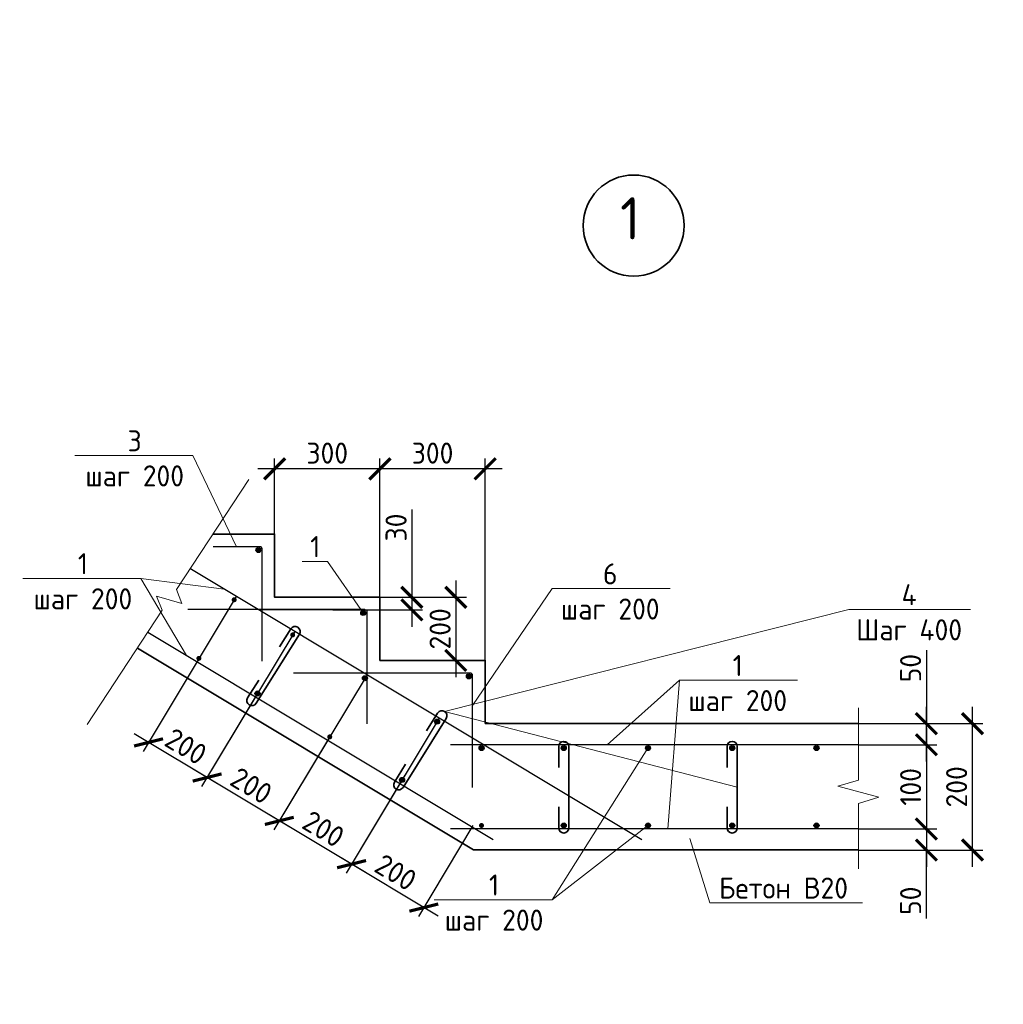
# Model space of a CAD drawing. Header units: millimetres. Extents: x 130535 to 1380046, y -231620 to 121434.
# Tile 54 of 135: x 511167 to 522843, y 7764 to 19450. Entities that reach past the tile are written whole.
import ezdxf
from ezdxf import colors
from ezdxf.entities.mleader import LeaderData, LeaderLine
from ezdxf.math import Vec2, Vec3

# ---------------------------------------------------------------- set-up
doc = ezdxf.new("R2010")
doc.units = ezdxf.units.MM
doc.linetypes.add('ACAD_ISO02W100', pattern=[15, 12, -3])
doc.layers.get('DEFPOINTS').update_dxf_attribs({"lineweight": 0})
for name, color, linetype, lineweight in [('!PIARENA-KR-ADDITIONAL TEXT_ВЫНОСКИ', 7, 'Continuous', 13), ('Основная 0.35', 7, 'Continuous', 35), ('Основная 0.6', 7, 'Continuous', 60), ('РАЗМЕРЫ', 7, 'Continuous', 9), ('Символы 0.20', 7, 'Continuous', 20), ('Текст 3.50', 7, 'Continuous', 35), ('Тонкая 0.20', 7, 'Continuous', 20)]:
    doc.layers.add(name, color=color, linetype=linetype, lineweight=lineweight)
doc.layers.add('пунктир', color=7, linetype='ACAD_ISO02W100')
doc.styles.add('!Main', font='isocpeui.ttf')
doc.styles.add('250', font='times.ttf')
doc.styles.add('GOST-2.304_Type-B', font='GOST_Common.ttf')
doc.styles.add('ГОСТ', font='isocpeur.TTF')
doc.dimstyles.new('1-2', dxfattribs={"dimtxt": 250, "dimasz": 150, "dimexe": 200, "dimexo": 0, "dimgap": 20, "dimtad": 1, "dimlfac": 0.5, "dimrnd": 1, "dimtxsty": '250', "dimblk": 'OBLIQUE', "dimcen": 100, "dimdle": 50, "dimclrd": 256, "dimclre": 256, "dimclrt": 256, "dimaunit": 1, "dimazin": 0, "dimtfac": 1, "dimtmove": 1, "dimatfit": 2, "dimfxl": 200, "dimlwd": 15, "dimlwe": 13, "dimarcsym": 0})
doc.dimstyles.new('СПДС', dxfattribs={"dimscale": 100, "dimtxt": 2.5, "dimasz": 2.5, "dimexe": 1.25, "dimexo": 0, "dimtad": 1, "dimdec": 0, "dimtxsty": 'GOST-2.304_Type-B', "dimblk": 'ARCHTICK', "dimcen": 2.5, "dimdle": 2, "dimadec": 0, "dimazin": 2, "dimtfac": 0.75, "dimtdec": 0, "dimtmove": 1, "dimatfit": 3, "dimfxl": 1, "dimtolj": 1, "dimarcsym": 1})

# ---------------------------------------------------------------- blocks, each defined once
blk = doc.blocks.new('_ArchTick')
at = {"color": 0, "linetype": 'ByBlock', "const_width": 0.15}
blk.add_lwpolyline([(-0.5, -0.5), (0.5, 0.5)], dxfattribs=at)
blk = doc.blocks.new('*D228')
at = {"layer": 'DEFPOINTS', "color": 0, "linetype": 'Continuous', "lineweight": 0, "transparency": 16777216}
for p in [(515443, 12595), (515443, 11845), (516344, 11845)]:
    blk.add_point(p, dxfattribs=at)
at = {"layer": 'РАЗМЕРЫ', "color": 0, "linetype": 'Continuous', "lineweight": -2, "transparency": 16777216}
for p, q in [((516344, 12795), (516344, 11645)), ((515443, 12595), (516469, 12595)), ((515443, 11845), (516469, 11845))]:
    blk.add_line(p, q, dxfattribs=at)
at = {"layer": 'РАЗМЕРЫ', "color": 0, "linetype": 'Continuous', "lineweight": -2, "transparency": 16777216, "xscale": 250, "yscale": 250, "zscale": 250}
for p, rotation in [((516344, 12595), 90), ((516344, 11845), 270)]:
    blk.add_blockref('_ArchTick', p, dxfattribs=dict(at, rotation=rotation))
at = {"layer": 'РАЗМЕРЫ', "color": 0, "linetype": 'Continuous', "lineweight": 0, "transparency": 16777216, "insert": (516157, 12220), "char_height": 250, "attachment_point": 5, "rotation": 90, "style": 'GOST-2.304_Type-B'}
blk.add_mtext('\\A1;200', dxfattribs=at)
blk = doc.blocks.new('*D229')
at = {"layer": 'DEFPOINTS', "color": 0, "linetype": 'Continuous', "lineweight": 0, "transparency": 16777216}
for p in [(515443, 14119), (515443, 12595), (516693, 11845)]:
    blk.add_point(p, dxfattribs=at)
at = {"layer": 'РАЗМЕРЫ', "color": 0, "linetype": 'Continuous', "lineweight": -2, "transparency": 16777216}
for p, q in [((515443, 12595), (515443, 14244)), ((516693, 11845), (516693, 14244)), ((516893, 14119), (515243, 14119))]:
    blk.add_line(p, q, dxfattribs=at)
at = {"layer": 'РАЗМЕРЫ', "color": 0, "linetype": 'Continuous', "lineweight": -2, "transparency": 16777216, "xscale": 250, "yscale": 250, "zscale": 250, "rotation": 180}
blk.add_blockref('_ArchTick', (515443, 14119), dxfattribs=at)
at = {"layer": 'РАЗМЕРЫ', "color": 0, "linetype": 'Continuous', "lineweight": -2, "transparency": 16777216, "xscale": 250, "yscale": 250, "zscale": 250}
blk.add_blockref('_ArchTick', (516693, 14119), dxfattribs=at)
at = {"layer": 'РАЗМЕРЫ', "color": 0, "linetype": 'Continuous', "lineweight": 0, "transparency": 16777216, "insert": (516068, 14306), "char_height": 250, "attachment_point": 5, "style": 'GOST-2.304_Type-B'}
blk.add_mtext('\\A1;300', dxfattribs=at)
blk = doc.blocks.new('*D230')
at = {"layer": 'DEFPOINTS', "color": 0, "linetype": 'Continuous', "lineweight": 0, "transparency": 16777216}
for p in [(514193, 14119), (514193, 13345), (515443, 12545)]:
    blk.add_point(p, dxfattribs=at)
at = {"layer": 'РАЗМЕРЫ', "color": 0, "linetype": 'Continuous', "lineweight": -2, "transparency": 16777216}
for p, q in [((514193, 13345), (514193, 14244)), ((515443, 12545), (515443, 14244)), ((515643, 14119), (513993, 14119))]:
    blk.add_line(p, q, dxfattribs=at)
at = {"layer": 'РАЗМЕРЫ', "color": 0, "linetype": 'Continuous', "lineweight": -2, "transparency": 16777216, "xscale": 250, "yscale": 250, "zscale": 250, "rotation": 180}
blk.add_blockref('_ArchTick', (514193, 14119), dxfattribs=at)
at = {"layer": 'РАЗМЕРЫ', "color": 0, "linetype": 'Continuous', "lineweight": -2, "transparency": 16777216, "xscale": 250, "yscale": 250, "zscale": 250}
blk.add_blockref('_ArchTick', (515443, 14119), dxfattribs=at)
at = {"layer": 'РАЗМЕРЫ', "color": 0, "linetype": 'Continuous', "lineweight": 0, "transparency": 16777216, "insert": (514818, 14306), "char_height": 250, "attachment_point": 5, "style": 'GOST-2.304_Type-B'}
blk.add_mtext('\\A1;300', dxfattribs=at)
blk = doc.blocks.new('*D231')
at = {"layer": 'DEFPOINTS', "color": 0, "linetype": 'Continuous', "lineweight": 0, "transparency": 16777216}
for p in [(521197, 11095), (522477, 11095), (521197, 9595)]:
    blk.add_point(p, dxfattribs=at)
at = {"layer": 'РАЗМЕРЫ', "color": 0, "linetype": 'Continuous', "lineweight": -2, "transparency": 16777216}
for p, q in [((522477, 9395), (522477, 11295)), ((521197, 11095), (522602, 11095)), ((521197, 9595), (522602, 9595))]:
    blk.add_line(p, q, dxfattribs=at)
at = {"layer": 'РАЗМЕРЫ', "color": 0, "linetype": 'Continuous', "lineweight": -2, "transparency": 16777216, "xscale": 250, "yscale": 250, "zscale": 250}
for p, rotation in [((522477, 11095), 90), ((522477, 9595), 270)]:
    blk.add_blockref('_ArchTick', p, dxfattribs=dict(at, rotation=rotation))
at = {"layer": 'РАЗМЕРЫ', "color": 0, "linetype": 'Continuous', "lineweight": 0, "transparency": 16777216, "insert": (522289, 10345), "char_height": 250, "attachment_point": 5, "rotation": 90, "style": 'GOST-2.304_Type-B'}
blk.add_mtext('\\A1;200', dxfattribs=at)
blk = doc.blocks.new('_Oblique')
at = {"layer": 'пунктир', "color": 0, "lineweight": -2}
blk.add_line((-0.5, -0.5), (0.5, 0.5), dxfattribs=at)
blk = doc.blocks.new('*D232')
at = {"layer": 'DEFPOINTS', "color": 0, "linetype": 'Continuous', "lineweight": 0, "transparency": 16777216}
for p in [(513976, 11430), (514833, 10915), (513392, 10456)]:
    blk.add_point(p, dxfattribs=at)
at = {"layer": 'РАЗМЕРЫ', "color": 0, "linetype": 'Continuous', "lineweight": -2, "transparency": 16777216}
for p, q in [((513976, 11430), (513327, 10348)), ((514833, 10915), (514185, 9834)), ((514421, 9838), (513220, 10558))]:
    blk.add_line(p, q, dxfattribs=at)
at = {"layer": 'РАЗМЕРЫ', "color": 0, "linetype": 'Continuous', "lineweight": -2, "transparency": 16777216, "xscale": 250, "yscale": 250, "zscale": 250}
for p, rotation in [((513392, 10456), 149.0362434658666), ((514249, 9941), 329.0362434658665)]:
    blk.add_blockref('_ArchTick', p, dxfattribs=dict(at, rotation=rotation))
at = {"layer": 'РАЗМЕРЫ', "color": 0, "linetype": 'Continuous', "lineweight": 0, "transparency": 16777216, "insert": (513917, 10359), "char_height": 250, "attachment_point": 5, "rotation": 329.0362, "style": 'GOST-2.304_Type-B'}
blk.add_mtext('\\A1;200', dxfattribs=at)
blk = doc.blocks.new('*D233')
at = {"layer": 'DEFPOINTS', "color": 0, "linetype": 'Continuous', "lineweight": 0, "transparency": 16777216}
for p in [(513738, 12606), (514432, 12190), (512697, 10872)]:
    blk.add_point(p, dxfattribs=at)
at = {"layer": 'РАЗМЕРЫ', "color": 0, "linetype": 'Continuous', "lineweight": -2, "transparency": 16777216}
for p, q in [((513738, 12606), (512633, 10765)), ((514432, 12190), (513327, 10348)), ((513563, 10353), (512525, 10975))]:
    blk.add_line(p, q, dxfattribs=at)
at = {"layer": 'РАЗМЕРЫ', "color": 0, "linetype": 'Continuous', "lineweight": -2, "transparency": 16777216, "xscale": 250, "yscale": 250, "zscale": 250}
for p, rotation in [((512697, 10872), 149.0362434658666), ((513392, 10456), 329.0362434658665)]:
    blk.add_blockref('_ArchTick', p, dxfattribs=dict(at, rotation=rotation))
at = {"layer": 'РАЗМЕРЫ', "color": 0, "linetype": 'Continuous', "lineweight": 0, "transparency": 16777216, "insert": (513141, 10825), "char_height": 250, "attachment_point": 5, "rotation": 329.0362, "style": 'GOST-2.304_Type-B'}
blk.add_mtext('\\A1;200', dxfattribs=at)
blk = doc.blocks.new('*D234')
at = {"layer": 'DEFPOINTS', "color": 0, "linetype": 'Continuous', "lineweight": 0, "transparency": 16777216}
for p in [(521122, 9845), (521122, 9595), (521930, 9595)]:
    blk.add_point(p, dxfattribs=at)
at = {"layer": 'РАЗМЕРЫ', "color": 0, "linetype": 'Continuous', "lineweight": -2, "transparency": 16777216}
for p, q in [((521930, 10045), (521930, 9395)), ((521122, 9845), (522055, 9845)), ((521122, 9595), (522055, 9595)), ((521930, 8781), (521930, 9595))]:
    blk.add_line(p, q, dxfattribs=at)
at = {"layer": 'РАЗМЕРЫ', "color": 0, "linetype": 'Continuous', "lineweight": -2, "transparency": 16777216, "xscale": 250, "yscale": 250, "zscale": 250}
for p, rotation in [((521930, 9845), 90), ((521930, 9595), 270)]:
    blk.add_blockref('_ArchTick', p, dxfattribs=dict(at, rotation=rotation))
at = {"layer": 'РАЗМЕРЫ', "color": 0, "linetype": 'Continuous', "lineweight": 0, "transparency": 16777216, "insert": (521743, 8993), "char_height": 250, "attachment_point": 5, "rotation": 90, "style": 'GOST-2.304_Type-B'}
blk.add_mtext('\\A1;50', dxfattribs=at)
blk = doc.blocks.new('*D235')
at = {"layer": 'DEFPOINTS', "color": 0, "linetype": 'Continuous', "lineweight": 0, "transparency": 16777216}
for p in [(521122, 11095), (521930, 11095), (521122, 10845)]:
    blk.add_point(p, dxfattribs=at)
at = {"layer": 'РАЗМЕРЫ', "color": 0, "linetype": 'Continuous', "lineweight": -2, "transparency": 16777216}
for p, q in [((521930, 11966), (521930, 11095)), ((521930, 10645), (521930, 11295)), ((521122, 11095), (522055, 11095)), ((521122, 10845), (522055, 10845))]:
    blk.add_line(p, q, dxfattribs=at)
at = {"layer": 'РАЗМЕРЫ', "color": 0, "linetype": 'Continuous', "lineweight": -2, "transparency": 16777216, "xscale": 250, "yscale": 250, "zscale": 250}
for p, rotation in [((521930, 11095), 90), ((521930, 10845), 270)]:
    blk.add_blockref('_ArchTick', p, dxfattribs=dict(at, rotation=rotation))
at = {"layer": 'РАЗМЕРЫ', "color": 0, "linetype": 'Continuous', "lineweight": 0, "transparency": 16777216, "insert": (521743, 11754), "char_height": 250, "attachment_point": 5, "rotation": 90, "style": 'GOST-2.304_Type-B'}
blk.add_mtext('\\A1;50', dxfattribs=at)
blk = doc.blocks.new('*D236')
at = {"layer": 'DEFPOINTS', "color": 0, "linetype": 'Continuous', "lineweight": 0, "transparency": 16777216}
for p in [(515290, 11675), (516147, 11161), (514249, 9941)]:
    blk.add_point(p, dxfattribs=at)
at = {"layer": 'РАЗМЕРЫ', "color": 0, "linetype": 'Continuous', "lineweight": -2, "transparency": 16777216}
for p, q in [((515290, 11675), (514185, 9834)), ((516147, 11161), (515042, 9319)), ((515278, 9324), (514078, 10044))]:
    blk.add_line(p, q, dxfattribs=at)
at = {"layer": 'РАЗМЕРЫ', "color": 0, "linetype": 'Continuous', "lineweight": -2, "transparency": 16777216, "xscale": 250, "yscale": 250, "zscale": 250}
for p, rotation in [((514249, 9941), 149.0362434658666), ((515107, 9427), 329.0362434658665)]:
    blk.add_blockref('_ArchTick', p, dxfattribs=dict(at, rotation=rotation))
at = {"layer": 'РАЗМЕРЫ', "color": 0, "linetype": 'Continuous', "lineweight": 0, "transparency": 16777216, "insert": (514774, 9845), "char_height": 250, "attachment_point": 5, "rotation": 329.0362, "style": 'GOST-2.304_Type-B'}
blk.add_mtext('\\A1;200', dxfattribs=at)
blk = doc.blocks.new('*D237')
at = {"layer": 'DEFPOINTS', "color": 0, "linetype": 'Continuous', "lineweight": 0, "transparency": 16777216}
for p in [(515740, 10483), (516548, 9886), (515107, 9427)]:
    blk.add_point(p, dxfattribs=at)
at = {"layer": 'РАЗМЕРЫ', "color": 0, "linetype": 'Continuous', "lineweight": -2, "transparency": 16777216}
for p, q in [((515740, 10483), (515042, 9319)), ((516548, 9886), (515900, 8805)), ((516135, 8809), (514935, 9529))]:
    blk.add_line(p, q, dxfattribs=at)
at = {"layer": 'РАЗМЕРЫ', "color": 0, "linetype": 'Continuous', "lineweight": -2, "transparency": 16777216, "xscale": 250, "yscale": 250, "zscale": 250}
for p, rotation in [((515107, 9427), 149.0362434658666), ((515964, 8912), 329.0362434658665)]:
    blk.add_blockref('_ArchTick', p, dxfattribs=dict(at, rotation=rotation))
at = {"layer": 'РАЗМЕРЫ', "color": 0, "linetype": 'Continuous', "lineweight": 0, "transparency": 16777216, "insert": (515632, 9330), "char_height": 250, "attachment_point": 5, "rotation": 329.0362, "style": 'GOST-2.304_Type-B'}
blk.add_mtext('\\A1;200', dxfattribs=at)
blk = doc.blocks.new('*D238')
at = {"layer": 'DEFPOINTS', "color": 0, "linetype": 'Continuous', "lineweight": 0, "transparency": 16777216}
for p in [(521370, 10845), (521370, 9845), (521930, 9845)]:
    blk.add_point(p, dxfattribs=at)
at = {"layer": 'РАЗМЕРЫ', "color": 0, "linetype": 'Continuous', "lineweight": -2, "transparency": 16777216}
for p, q in [((521930, 11045), (521930, 9645)), ((521370, 10845), (522055, 10845)), ((521370, 9845), (522055, 9845))]:
    blk.add_line(p, q, dxfattribs=at)
at = {"layer": 'РАЗМЕРЫ', "color": 0, "linetype": 'Continuous', "lineweight": -2, "transparency": 16777216, "xscale": 250, "yscale": 250, "zscale": 250}
for p, rotation in [((521930, 10845), 90), ((521930, 9845), 270)]:
    blk.add_blockref('_ArchTick', p, dxfattribs=dict(at, rotation=rotation))
at = {"layer": 'РАЗМЕРЫ', "color": 0, "linetype": 'Continuous', "lineweight": 0, "transparency": 16777216, "insert": (521743, 10345), "char_height": 250, "attachment_point": 5, "rotation": 90, "style": 'GOST-2.304_Type-B'}
blk.add_mtext('\\A1;100', dxfattribs=at)
blk = doc.blocks.new('_None')
blk = doc.blocks.new('*D239')
at = {"layer": 'DEFPOINTS', "color": 0, "linetype": 'Continuous', "lineweight": 0, "transparency": 16777216}
for p in [(514886, 12595), (514886, 12445), (515822, 12445)]:
    blk.add_point(p, dxfattribs=at)
at = {"layer": 'РАЗМЕРЫ', "color": 0, "linetype": 'Continuous', "lineweight": -2, "transparency": 16777216}
for p, q in [((515822, 13636), (515822, 12595)), ((515822, 12795), (515822, 12245)), ((514886, 12595), (515947, 12595)), ((514886, 12445), (515947, 12445))]:
    blk.add_line(p, q, dxfattribs=at)
at = {"layer": 'РАЗМЕРЫ', "color": 0, "linetype": 'Continuous', "lineweight": -2, "transparency": 16777216, "xscale": 250, "yscale": 250, "zscale": 250}
for p, rotation in [((515822, 12595), 90), ((515822, 12445), 270)]:
    blk.add_blockref('_ArchTick', p, dxfattribs=dict(at, rotation=rotation))
at = {"layer": 'РАЗМЕРЫ', "color": 0, "linetype": 'Continuous', "lineweight": 0, "transparency": 16777216, "insert": (515635, 13423), "char_height": 250, "attachment_point": 5, "rotation": 90, "style": 'GOST-2.304_Type-B'}
blk.add_mtext('\\A1;30', dxfattribs=at)

msp = doc.modelspace()

# ---------------------------------------------------------------- hatches: boundary and pattern name
at = {"layer": 'Основная 0.6', "lineweight": 30}
for points in [[(513971.6, 13155, -1), (514031.6, 13155, -1)], [(513742.4, 12570.9, 1), (513683.4, 12560.1, 1)], [(515215.8, 12408.6, -1), (515275.8, 12408.6, -1)], [(514437, 12154.2, 1), (514377.9, 12143.4, 1)], [(513303.4, 11841.4, -1), (513285.2, 11898.6, -1)], [(515294.5, 11639.7, 1), (515235.4, 11628.9, 1)], [(516469.3, 11655.5, -1), (516529.3, 11655.5, -1)], [(513998.9, 11424.1, -1), (513980.7, 11481.3, -1)], [(516151.9, 11125.2, 1), (516092.9, 11114.4, 1)], [(514856.4, 10909.6, -1), (514838.2, 10966.8, -1)], [(516679.8, 10804.6, 1), (516619.8, 10804.6, 1)], [(517595.4, 10804.6, -1), (517655.4, 10804.6, -1)], [(518595.4, 10804.6, -1), (518655.4, 10804.6, -1)], [(519595.4, 10804.6, -1), (519655.4, 10804.6, -1)], [(520595.4, 10804.6, -1), (520655.4, 10804.6, -1)], [(515715.5, 10397.8, -1), (515697.3, 10455, -1)], [(516679, 9886.1, 1), (516619, 9886.1, 1)], [(517595.4, 9886.1, -1), (517655.4, 9886.1, -1)], [(518595.4, 9886.1, -1), (518655.4, 9886.1, -1)], [(519595.4, 9886.1, -1), (519655.4, 9886.1, -1)], [(520595.4, 9886.1, -1), (520655.4, 9886.1, -1)]]:
    msp.add_hatch(color=256, dxfattribs=at).paths.add_polyline_path(points)

# ---------------------------------------------------------------- linework, layer by layer
at = {"layer": 'Основная 0.35'}
for p, q in [((514487.5, 12155.8), (513974.7, 11336.2)), ((514385.7, 12219.4), (514253.1, 12007.5)), ((513872.9, 11399.9), (514005.6, 11611.8)), ((516128.6, 11219.9), (515996, 11008)), ((516230.3, 11156.3), (515717.5, 10336.7)), ((517565.2, 10823.3), (517565.2, 10573.3)), ((517685.2, 10823.3), (517685.2, 9856.5)), ((519565.2, 10823.3), (519565.2, 10573.3)), ((519685.2, 10823.3), (519685.2, 9856.5)), ((515615.8, 10400.4), (515748.4, 10612.3)), ((517565.2, 9856.5), (517565.2, 10106.5)), ((519565.2, 9856.5), (519565.2, 10106.5))]:
    msp.add_line(p, q, dxfattribs=at)
at = {"layer": 'Основная 0.35', "ltscale": 100}
for p, q in [((516555, 9595.4), (512564.3, 11989.8)), ((516693.5, 11095.4), (521122.3, 11095.4)), ((521122.3, 9595.4), (516555, 9595.4))]:
    msp.add_line(p, q, dxfattribs=at)
msp.add_lwpolyline([(516693.5, 11095.4), (516693.5, 11845.4), (515443.5, 11845.4), (515443.5, 12595.4), (514193.5, 12595.4), (514193.5, 13345.4), (513462.9, 13345.4)], dxfattribs=at)
at = {"layer": 'Основная 0.35'}
for centre, start, end in [((514436.6, 12187.6), 327.96382, 147.96382), ((513923.8, 11368.1), 147.96382, 327.96382), ((516179.5, 11188.1), 327.96382, 147.96382), ((517625.2, 10823.3), 0, 180), ((519625.2, 10823.3), 0, 180), ((515666.7, 10368.6), 147.96382, 327.96382), ((517625.2, 9856.5), 180, 0), ((519625.2, 9856.5), 180, 0)]:
    msp.add_arc(centre, 60, start, end, dxfattribs=at)
at = {"layer": 'Основная 0.6', "lineweight": 30}
for p, q in [((514018.5, 13195.4), (513462.9, 13195.4)), ((514043.5, 12422.9), (514043.5, 13170.4)), ((514045.7, 12150.5), (514045.7, 13169.9)), ((514045.7, 11837.2), (514045.7, 13169.9)), ((518552, 9717.8), (513185.4, 12937.7)), ((515265, 12448.4), (513163.2, 12448.4)), ((515265, 12448.4), (513368.4, 12448.4)), ((515268.5, 12445.4), (514043.5, 12445.4)), ((515290, 11404), (515290, 12423.4)), ((515290, 11090.8), (515290, 12423.4)), ((515293.5, 11672.9), (515293.5, 12420.4)), ((516788.4, 9717.8), (512687.7, 12178.2)), ((516518.5, 11695.4), (514416.7, 11695.4)), ((516543.5, 10337.8), (516543.5, 11670.4)), ((521122.3, 10845.4), (516282, 10845.4)), ((521122.3, 9845.4), (516282, 9845.4))]:
    msp.add_line(p, q, dxfattribs=at)
for centre in [(514001.6, 13155), (515245.8, 12408.6), (515264.9, 11634.3), (516499.3, 11655.5), (513989.8, 11452.7), (516122.4, 11119.8), (516649.8, 10804.6), (517625.4, 10804.6), (518625.4, 10804.6), (519625.4, 10804.6), (520625.4, 10804.6), (515706.4, 10426.4), (517625.4, 9886.1), (518625.4, 9886.1), (519625.4, 9886.1), (520625.4, 9886.1)]:
    msp.add_circle(centre, 30, dxfattribs=at)
for centre in [(514018.5, 13170.4), (515268.5, 12420.4), (516518.5, 11670.4)]:
    msp.add_arc(centre, 25, 0, 90, dxfattribs=at)
at = {"layer": 'Символы 0.20'}
for p, q in [((512606.3, 12818), (511820.4, 12818)), ((512606.3, 12818), (513145.8, 11903.4)), ((517487.3, 9005.1), (518625.4, 10804.6)), ((517487.3, 9005.1), (516701.4, 9005.1))]:
    msp.add_line(p, q, dxfattribs=at)
at = {"layer": 'Текст 3.50'}
msp.add_circle((518455.2, 17006.4), 600, dxfattribs=at)
at = {"layer": 'Тонкая 0.20', "linetype": 'ByBlock'}
for p, q in [((521122.3, 10422.9), (521122.3, 11281.5)), ((521122.3, 10146.3), (521122.3, 9371.7))]:
    msp.add_line(p, q, dxfattribs=at)
at = {"layer": 'Тонкая 0.20'}
for p, q in [((521122.3, 10422.9), (520877.1, 10354.6)), ((520877.1, 10354.6), (521367.4, 10222)), ((521367.4, 10222), (521122.3, 10146.3))]:
    msp.add_line(p, q, dxfattribs=at)
msp.add_lwpolyline([(513888.9, 13992.7), (513026.8, 12689), (513093.5, 12521.5), (512789.8, 12609.6), (512856.4, 12442.1), (511966.6, 11084.1)], dxfattribs=at)

# ---------------------------------------------------------------- texts
at = {"layer": 'Текст 3.50', "insert": (518533.4, 17342.9), "char_height": 500, "width": 1472.512, "attachment_point": 3, "style": 'GOST-2.304_Type-B'}
msp.add_mtext('1', dxfattribs=at)

# ---------------------------------------------------------------- dimensions: what is measured, and where the dimension line sits
at = {"layer": 'РАЗМЕРЫ', "color": 3, "linetype": 'Continuous', "lineweight": 0}
for base, p1, p2, angle, text, picture, middle in [((514193.5, 14118.6), (515443.5, 12545.4), (514193.5, 13345.4), 180, '300', '*D230', (514818.5, 14306.1)), ((515443.5, 14118.6), (516693.5, 11845.4), (515443.5, 12595.4), 180, '300', '*D229', (516068.5, 14306.1)), ((516344.4, 11845.4), (515443.5, 12595.4), (515443.5, 11845.4), 90, '200', '*D228', (516156.9, 12220.4)), ((512697, 10872.3), (514432.1, 12189.8), (513737.5, 12606.5), 329.03624, '200', '*D233', (513140.7, 10824.7)), ((514249, 9941), (516147, 11160.8), (515289.5, 11675.3), 329.03624, '200', '*D236', (514774.2, 9844.6)), ((513391.5, 10455.5), (514833.5, 10915.1), (513976, 11429.6), 329.03624, '200', '*D232', (513916.7, 10359.1)), ((522476.6, 11095.4), (521197.3, 9595.4), (521197.3, 11095.4), 90, '200', '*D231', (522289.1, 10345.4)), ((521930.2, 9845.4), (521370, 10845.4), (521370, 9845.4), 90, '100', '*D238', (521742.7, 10345.4)), ((515106.5, 9426.5), (516548.5, 9886.1), (515740.4, 10483), 329.03624, '200', '*D237', (515631.7, 9330.1))]:
    dim = msp.add_linear_dim(base=base, p1=p1, p2=p2, angle=angle, text=text, dimstyle='СПДС', override={"dimlfac": 0.2}, dxfattribs=at)
    dim.commit()
    dim.dimension.update_dxf_attribs({"geometry": picture, "text_midpoint": middle})
dim = msp.add_linear_dim(base=(515822.4, 12445.4), p1=(514885.5, 12595.4), p2=(514885.5, 12445.4), angle=90, dimstyle='СПДС', override={"dimlfac": 0.2}, dxfattribs=at)
dim.commit()
dim.dimension.update_dxf_attribs({"geometry": '*D239', "text_midpoint": (515748.1, 13423.4), "dimtype": 160})
for base, p1, p2, picture, middle in [((521930.2, 11095.4), (521122.3, 10845.4), (521122.3, 11095.4), '*D235', (521982.9, 11753.9)), ((521930.2, 9595.4), (521122.3, 9845.4), (521122.3, 9595.4), '*D234', (521929.5, 8993.2))]:
    dim = msp.add_linear_dim(base=base, p1=p1, p2=p2, angle=90, text='50', dimstyle='СПДС', override={"dimlfac": 0.2}, dxfattribs=at)
    dim.commit()
    dim.dimension.update_dxf_attribs({"geometry": picture, "text_midpoint": middle, "dimtype": 160})

# ---------------------------------------------------------------- leaders
at = {"layer": '!PIARENA-KR-ADDITIONAL TEXT_ВЫНОСКИ', "ltscale": 30}
ml = msp.add_multileader_mtext('Standard', dxfattribs=at)
ml.set_content('{\\fISOCPEUR|b0|i0|c0|p34;\\C256;поз.2 нижняя %%c10 А500С, шаг 200х200\\P поз.1   верхняя %%c10 А500С, шаг 200х200\\Pфоновая арматура, раскладку начинать \\Pвдоль цифровых осей}', color=3, style='!Main')
ml.set_leader_properties(color=256, linetype='ByLayer', lineweight=-1)
ml.build(insert=Vec2(0, 0))
ml.multileader.update_dxf_attribs({"text_left_attachment_type": 6, "text_right_attachment_type": 6, "dogleg_length": 0.339, "arrow_head_size": 160000, "scale": 100})
ctx = ml.context
ctx.base_point, ctx.scale, ctx.char_height, ctx.arrow_head_size, ctx.landing_gap_size, ctx.plane_origin = Vec3(817359.6, 17503.3), 100, 250, 160000, 0, Vec3(823407.5, 13210.4)
ctx.left_attachment, ctx.right_attachment, ctx.text_align_type = 6, 6, 1
notes = []
notes.append((ctx, [(0, (1, 1, 0), (823868.6, 17503.3), (-1, 0), 33.9, [(0, [(825874.7, 16893)], 0, [])])]))
ctx.mtext.insert, ctx.mtext.width, ctx.mtext.alignment, ctx.mtext.flow_direction = Vec3(820597.1, 17828.3), 10171.308, 2, 5
at = {"layer": 'Символы 0.20'}
msp.add_leader([(518861.3, 9845.4), (519001, 11610.1)], dimstyle='1-2', override={"dimscale": 0.05, "dimgap": 20, "dimtad": 0, "dimldrblk": 'None'}, dxfattribs=at)
ml = msp.add_multileader_mtext('Standard', dxfattribs=at)
ml.set_content('3\\P\\pxqc;шаг 200', color=256, style='GOST-2.304_Type-B')
ml.set_leader_properties(color=256, linetype='ByLayer', lineweight=-1)
ml.set_arrow_properties(name='NONE')
ml.build(insert=Vec2(0, 0))
ml.multileader.update_dxf_attribs({"text_left_attachment_type": 6, "text_right_attachment_type": 6, "dogleg_length": 1, "arrow_head_size": 18, "scale": 20})
ctx = ml.context
ctx.base_point, ctx.scale, ctx.char_height, ctx.arrow_head_size, ctx.landing_gap_size, ctx.plane_origin = Vec3(511942.8, 14277.1), 20, 250, 18, 9, Vec3(510682.8, 15380.7)
ctx.left_attachment, ctx.right_attachment, ctx.text_align_type = 6, 6, 1
notes.append((ctx, [(1, (1, 1, 0), (513221.4, 14277.1), (-1, 0), 100, [(0, [(513740.7, 13195.4)], 0, [])])]))
ctx.mtext.insert, ctx.mtext.alignment, ctx.mtext.flow_direction = Vec3(512532.1, 14577.1), 2, 5
ml = msp.add_multileader_mtext('Standard', dxfattribs=at)
ml.set_content('1', color=256, style='GOST-2.304_Type-B')
ml.set_leader_properties(color=256, linetype='ByLayer', lineweight=-1)
ml.set_arrow_properties(name='NONE')
ml.build(insert=Vec2(0, 0))
ml.multileader.update_dxf_attribs({"text_left_attachment_type": 6, "text_right_attachment_type": 6, "dogleg_length": 1, "arrow_head_size": 18, "scale": 20})
ctx = ml.context
ctx.base_point, ctx.scale, ctx.char_height, ctx.arrow_head_size, ctx.landing_gap_size, ctx.plane_origin = Vec3(514629.2, 13020.9), 20, 250, 18, 9, Vec3(513602.8, 14847.1)
ctx.left_attachment, ctx.right_attachment, ctx.text_align_type = 6, 6, 1
notes.append((ctx, [(1, (1, 1, 0), (514822.2, 13020.9), (-1, 0), 100, [(0, [(515245.8, 12408.6)], 0, [])])]))
ctx.mtext.insert, ctx.mtext.alignment, ctx.mtext.flow_direction = Vec3(514675.7, 13320.9), 2, 5
ml = msp.add_multileader_mtext('Standard', dxfattribs=at)
ml.set_content('1\\Pшаг 200', color=256, style='GOST-2.304_Type-B')
ml.set_leader_properties(color=256, linetype='ByLayer', lineweight=-1)
ml.set_arrow_properties(name='NONE')
ml.build(insert=Vec2(0, 0))
ml.multileader.update_dxf_attribs({"text_left_attachment_type": 6, "text_right_attachment_type": 6, "dogleg_length": 1, "arrow_head_size": 18, "scale": 20})
ctx = ml.context
ctx.base_point, ctx.scale, ctx.char_height, ctx.arrow_head_size, ctx.landing_gap_size, ctx.plane_origin = Vec3(511327.7, 12818), 20, 250, 18, 9, Vec3(511144.9, 13884.8)
ctx.left_attachment, ctx.right_attachment, ctx.text_align_type = 6, 6, 1
notes.append((ctx, [(1, (1, 1, 0), (512606.3, 12818), (-1, 0), 100, [(0, [(513593.1, 12693.1)], 0, [])])]))
ctx.mtext.insert, ctx.mtext.alignment, ctx.mtext.flow_direction = Vec3(511917, 13118), 2, 5
ml = msp.add_multileader_mtext('Standard', dxfattribs=at)
ml.set_content('6\\Pшаг 200', color=256, style='GOST-2.304_Type-B')
ml.set_leader_properties(color=256, linetype='ByLayer', lineweight=-1)
ml.set_arrow_properties(name='NONE')
ml.build(insert=Vec2(0, 0))
ml.multileader.update_dxf_attribs({"text_left_attachment_type": 6, "text_right_attachment_type": 6, "dogleg_length": 1, "arrow_head_size": 18, "scale": 20})
ctx = ml.context
ctx.base_point, ctx.scale, ctx.char_height, ctx.arrow_head_size, ctx.landing_gap_size, ctx.plane_origin = Vec3(517587.8, 12697.3), 20, 250, 18, 9, Vec3(516327.8, 13800.9)
ctx.left_attachment, ctx.right_attachment, ctx.text_align_type = 6, 6, 1
notes.append((ctx, [(0, (1, 1, 0), (517487.8, 12697.3), (1, 0), 100, [(0, [(516543.5, 11308.5)], 0, [])])]))
ctx.mtext.insert, ctx.mtext.alignment, ctx.mtext.flow_direction = Vec3(518177.1, 12997.3), 2, 5
ml = msp.add_multileader_mtext('Standard', dxfattribs=at)
ml.set_content('4\\PШаг 400', color=256, style='GOST-2.304_Type-B')
ml.set_leader_properties(color=256, linetype='ByLayer', lineweight=-1)
ml.set_arrow_properties(name='NONE')
ml.build(insert=Vec2(0, 0))
ml.multileader.update_dxf_attribs({"text_left_attachment_type": 6, "text_right_attachment_type": 6, "dogleg_length": 1, "arrow_head_size": 18, "scale": 20})
ctx = ml.context
ctx.base_point, ctx.scale, ctx.char_height, ctx.arrow_head_size, ctx.landing_gap_size, ctx.plane_origin = Vec3(521110.7, 12450.3), 20, 250, 18, 9, Vec3(525831.5, 4400.3)
ctx.left_attachment, ctx.right_attachment, ctx.text_align_type = 6, 6, 1
notes.append((ctx, [(1, (1, 1, 0), (521010.7, 12450.3), (1, 0), 100, [(1, [(519685.2, 10339.9), (516211.3, 11238.9)], 0, [])])]))
ctx.mtext.insert, ctx.mtext.alignment, ctx.mtext.flow_direction = Vec3(521725.1, 12750.3), 2, 5
at = {"layer": 'Символы 0.20', "ltscale": 100}
ml = msp.add_multileader_mtext('Standard', dxfattribs=at)
ml.set_content('Труба Тр\\Pниз трубы на 50 мм выше верха плиты', color=256, style='ГОСТ')
ml.set_leader_properties(color=256, linetype='ByLayer', lineweight=-1)
ml.set_arrow_properties(name='NONE')
ml.build(insert=Vec2(0, 0))
ml.multileader.update_dxf_attribs({"text_left_attachment_type": 6, "text_right_attachment_type": 6, "dogleg_length": 2.5, "arrow_head_size": 45, "scale": 100})
ctx = ml.context
ctx.base_point, ctx.scale, ctx.char_height, ctx.arrow_head_size, ctx.landing_gap_size, ctx.plane_origin = Vec3(501440.4, 12197.9), 100, 300, 45, 22.5, Vec3(511146.9, 8887.5)
ctx.left_attachment, ctx.right_attachment = 6, 6
notes.append((ctx, [(1, (1, 1, 0), (505500.4, 12197.9), (-1, 0), 250, [(0, [(506139.9, 10557.6)], 0, [])])]))
ctx.mtext.insert, ctx.mtext.width, ctx.mtext.flow_direction = Vec3(501462.9, 12587.9), 3780.751, 5
at = {"layer": 'Символы 0.20'}
ml = msp.add_multileader_mtext('Standard', dxfattribs=at)
ml.set_content('1\\P\\pq*;шаг 200', color=256, style='GOST-2.304_Type-B')
ml.set_leader_properties(color=256, linetype='ByLayer', lineweight=-1)
ml.set_arrow_properties(name='NONE')
ml.build(insert=Vec2(0, 0))
ml.multileader.update_dxf_attribs({"text_left_attachment_type": 6, "text_right_attachment_type": 6, "dogleg_length": 1, "arrow_head_size": 18, "scale": 20})
ctx = ml.context
ctx.base_point, ctx.scale, ctx.char_height, ctx.arrow_head_size, ctx.landing_gap_size, ctx.plane_origin = Vec3(519101, 11610.1), 20, 250, 18, 9, Vec3(515269.5, 13470.2)
ctx.left_attachment, ctx.right_attachment, ctx.text_align_type = 6, 6, 1
notes.append((ctx, [(0, (1, 1, 0), (519001, 11610.1), (1, 0), 100, [(0, [(518141.6, 10845.4)], 0, [])])]))
ctx.mtext.insert, ctx.mtext.alignment, ctx.mtext.flow_direction = Vec3(519690.3, 11910.1), 2, 5
at = {"layer": 'Символы 0.20', "ltscale": 100}
ml = msp.add_multileader_mtext('Standard', dxfattribs=at)
ml.set_content('Труба Тр\\Pниз трубы в уровне верха плиты', color=256, style='ГОСТ')
ml.set_leader_properties(color=256, linetype='ByLayer', lineweight=-1)
ml.set_arrow_properties(name='NONE')
ml.build(insert=Vec2(0, 0))
ml.multileader.update_dxf_attribs({"text_left_attachment_type": 6, "text_right_attachment_type": 6, "dogleg_length": 2.5, "arrow_head_size": 45, "scale": 100})
ctx = ml.context
ctx.base_point, ctx.scale, ctx.char_height, ctx.arrow_head_size, ctx.landing_gap_size, ctx.plane_origin = Vec3(439775.3, 9734), 100, 300, 45, 22.5, Vec3(433878.8, 6423.5)
ctx.left_attachment, ctx.right_attachment = 6, 6
notes.append((ctx, [(1, (1, 1, 0), (439525.3, 9734), (1, 0), 250, [(0, [(438885.9, 8093.7)], 0, [])])]))
ctx.mtext.insert, ctx.mtext.width, ctx.mtext.flow_direction = Vec3(439797.8, 10124), 6576.024, 5
ml = msp.add_multileader_mtext('Standard', dxfattribs=at)
ml.set_content('Труба Тр\\Pниз трубы в уровне верха плиты', color=256, style='ГОСТ')
ml.set_leader_properties(color=256, linetype='ByLayer', lineweight=-1)
ml.set_arrow_properties(name='NONE')
ml.build(insert=Vec2(0, 0))
ml.multileader.update_dxf_attribs({"text_left_attachment_type": 6, "text_right_attachment_type": 6, "dogleg_length": 2.5, "arrow_head_size": 45, "scale": 100})
ctx = ml.context
ctx.base_point, ctx.scale, ctx.char_height, ctx.arrow_head_size, ctx.landing_gap_size, ctx.plane_origin = Vec3(374236, 9404.1), 100, 300, 45, 22.5, Vec3(368339.5, 6093.6)
ctx.left_attachment, ctx.right_attachment = 6, 6
notes.append((ctx, [(1, (1, 1, 0), (373986, 9404.1), (1, 0), 250, [(0, [(373346.6, 7763.7)], 0, [])])]))
ctx.mtext.insert, ctx.mtext.width, ctx.mtext.flow_direction = Vec3(374258.5, 9794.1), 6442.783, 5
at = {"layer": 'Символы 0.20'}
ml = msp.add_multileader_mtext('Standard', dxfattribs=at)
ml.set_content('1\\Pшаг 200', color=256, style='GOST-2.304_Type-B')
ml.set_leader_properties(color=256, linetype='ByLayer', lineweight=-1)
ml.set_arrow_properties(name='NONE')
ml.build(insert=Vec2(0, 0))
ml.multileader.update_dxf_attribs({"text_left_attachment_type": 6, "text_right_attachment_type": 6, "dogleg_length": 1, "arrow_head_size": 18, "scale": 20})
ctx = ml.context
ctx.base_point, ctx.scale, ctx.char_height, ctx.arrow_head_size, ctx.landing_gap_size, ctx.plane_origin = Vec3(516208.7, 9005.1), 20, 250, 18, 9, Vec3(516025.8, 10071.8)
ctx.left_attachment, ctx.right_attachment, ctx.text_align_type = 6, 6, 1
notes.append((ctx, [(1, (1, 1, 0), (517487.3, 9005.1), (-1, 0), 100, [(0, [(518625.4, 9886.1)], 0, [])])]))
ctx.mtext.insert, ctx.mtext.alignment, ctx.mtext.flow_direction = Vec3(516798, 9305.1), 2, 5
at = {"layer": 'Символы 0.20', "ltscale": 100}
ml = msp.add_multileader_mtext('Standard', dxfattribs=at)
ml.set_content('Щебень фр.20-40', color=256, style='ГОСТ')
ml.set_leader_properties(color=256, linetype='ByLayer', lineweight=-1)
ml.set_arrow_properties(name='NONE')
ml.build(insert=Vec2(0, 0))
ml.multileader.update_dxf_attribs({"text_left_attachment_type": 6, "text_right_attachment_type": 6, "dogleg_length": 2.5, "arrow_head_size": 45, "scale": 100})
ctx = ml.context
ctx.base_point, ctx.scale, ctx.char_height, ctx.arrow_head_size, ctx.landing_gap_size, ctx.plane_origin = Vec3(499616, 8365.1), 100, 300, 45, 22.5, Vec3(507147.5, 5054.7)
ctx.left_attachment, ctx.right_attachment = 6, 6
notes.append((ctx, [(1, (1, 1, 0), (501501, 8365.1), (-1, 0), 250, [(0, [(503252, 9791.6)], 0, [])])]))
ctx.mtext.insert, ctx.mtext.width, ctx.mtext.flow_direction = Vec3(499638.5, 8755.1), 2129.129, 5
at = {"layer": 'Символы 0.20'}
ml = msp.add_multileader_mtext('Standard', dxfattribs=at)
ml.set_content('Бетон В20', color=256, style='GOST-2.304_Type-B')
ml.set_leader_properties(color=256, linetype='ByLayer', lineweight=-1)
ml.set_arrow_properties(name='NONE')
ml.build(insert=Vec2(0, 0))
ml.multileader.update_dxf_attribs({"text_left_attachment_type": 6, "text_right_attachment_type": 6, "dogleg_length": 1, "arrow_head_size": 18, "scale": 20})
ctx = ml.context
ctx.base_point, ctx.scale, ctx.char_height, ctx.arrow_head_size, ctx.landing_gap_size, ctx.plane_origin = Vec3(519459.1, 8968.6), 20, 250, 18, 9, Vec3(518980.1, 8241.1)
ctx.left_attachment, ctx.right_attachment = 6, 6
notes.append((ctx, [(0, (1, 1, 0), (519359.1, 8968.6), (1, 0), 100, [(0, [(519120.4, 9732.4)], 0, [])])]))
ctx.mtext.insert, ctx.mtext.flow_direction = Vec3(519468.1, 9268.6), 5
for ctx, leaders in notes:
    for number, flags, end, landing, length, lines in leaders:
        leader = LeaderData()
        leader.index, (leader.has_last_leader_line, leader.has_dogleg_vector, leader.attachment_direction) = number, flags
        leader.last_leader_point, leader.dogleg_vector, leader.dogleg_length = Vec3(end), Vec3(landing), length
        for number, points, colour, breaks in lines:
            line = LeaderLine()
            line.index, line.vertices, line.color, line.breaks = number, Vec3.list(points), colors.encode_raw_color(colour), breaks
            leader.lines.append(line)
        ctx.leaders.append(leader)

doc.saveas('drawing.dxf')
